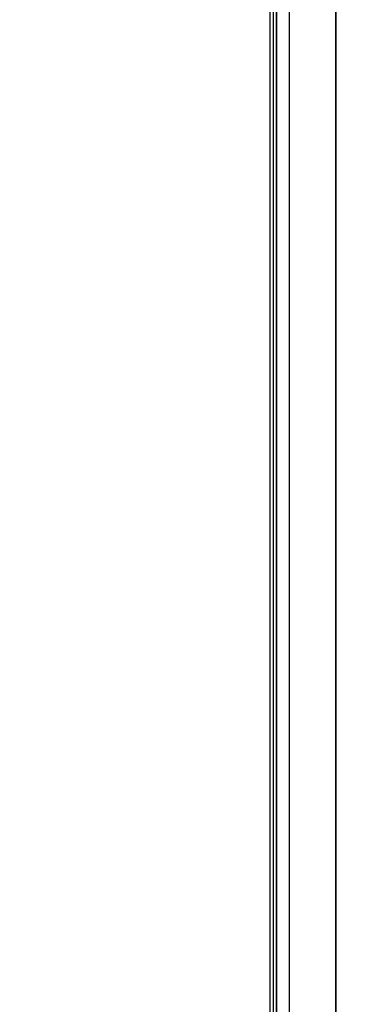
# Model space of a CAD drawing. Header units: millimetres. Extents: x -630 to 192, y -7 to 1615.
# Tile 160 of 249: x -541.19 to -536.25, y 1473.69 to 1487.81. Entities that reach past the tile are written whole.
import ezdxf

# ---------------------------------------------------------------- set-up
doc = ezdxf.new("R2010")
doc.units = ezdxf.units.MM
doc.header["$MEASUREMENT"] = 0
doc.layers.add('OVIDIO 160x80x72h', color=7, linetype='Continuous')

msp = doc.modelspace()

# ---------------------------------------------------------------- linework, layer by layer
at = {"layer": 'OVIDIO 160x80x72h', "extrusion": (-0.045678, 0.114881, 0.992329)}
for points in [[(-34.602, -1559.121), (-34.602, -1452.265)], [(-34.602, -1452.265), (-34.602, -1559.121)], [(-35.058, -1559.121), (-35.058, -1452.265)], [(-35.058, -1452.265), (-35.058, -1559.121)]]:
    msp.add_lwpolyline(points, dxfattribs=at)
at = {"layer": 'OVIDIO 160x80x72h', "extrusion": (0.235702, -0.235702, 0.942809)}
for points in [[(673.436, 1655.46), (673.436, 1550.052)], [(667.893, 1641.834), (667.893, 1537.294)]]:
    msp.add_lwpolyline(points, dxfattribs=at)
at = {"layer": 'OVIDIO 160x80x72h', "extrusion": (1, 0, 0)}
for points in [[(1513.598, 682.102), (1450.349, 682.102)], [(1450.349, 682.102), (1513.598, 682.102)]]:
    msp.add_lwpolyline(points, dxfattribs=at)
at = {"layer": 'OVIDIO 160x80x72h'}
for points in [[(-537.322, 1513.598), (-537.322, 1450.349)], [(-536.651, 1450.349), (-536.651, 1513.598)], [(-536.651, 1513.598), (-536.651, 1450.349)], [(-537.591, 1464.098), (-537.591, 1499.098)], [(-537.546, 1464.098), (-537.546, 1499.098)], [(-537.501, 1499.098), (-537.501, 1464.098)], [(-537.501, 1464.098), (-537.501, 1499.098)]]:
    msp.add_lwpolyline(points, dxfattribs=at)
at = {"layer": 'OVIDIO 160x80x72h', "extrusion": (1, -2.56846e-05, -8.30777e-08)}
for points in [[(1466.088, 680.576), (1497.088, 680.676)], [(1497.088, 680.676), (1466.088, 680.576)], [(1466.091, 679.867), (1497.091, 679.967)], [(1466.093, 679.158), (1497.093, 679.258)], [(1497.093, 679.258), (1466.093, 679.158)]]:
    msp.add_lwpolyline(points, dxfattribs=at)
at = {"layer": 'OVIDIO 160x80x72h', "extrusion": (0.265352, 0.881274, -0.39108)}
msp.add_lwpolyline([(964.184, 1105.478), (922.316, 1051.099)], dxfattribs=at)
at = {"layer": 'OVIDIO 160x80x72h', "extrusion": (0, 1, 0)}
for points in [[(536.651, 681.431), (537.993, 682.102)], [(537.591, 679.106), (537.501, 679.061)], [(537.501, 679.061), (537.414, 679.019), (537.326, 678.979), (537.237, 678.941), (537.146, 678.905), (537.054, 678.871), (536.961, 678.839), (536.867, 678.809), (536.773, 678.782), (536.677, 678.757), (536.58, 678.734), (536.483, 678.714), (536.386, 678.696), (536.287, 678.68), (536.189, 678.667), (536.09, 678.657), (535.991, 678.649), (535.892, 678.643), (535.792, 678.64), (535.693, 678.639), (535.594, 678.641), (535.495, 678.645), (535.396, 678.651), (535.298, 678.66), (535.201, 678.672), (535.104, 678.685), (535.007, 678.702), (534.912, 678.72), (534.817, 678.74), (534.723, 678.763), (534.63, 678.788), (534.538, 678.815), (534.447, 678.844), (534.357, 678.875), (534.268, 678.909), (534.178, 678.945), (534.09, 678.983), (534.001, 679.023), (533.914, 679.066), (533.827, 679.111), (533.741, 679.158), (533.656, 679.208), (533.572, 679.259), (533.49, 679.313), (533.408, 679.369), (533.328, 679.427), (533.249, 679.488), (533.171, 679.55), (533.095, 679.614), (533.021, 679.68), (532.948, 679.748), (532.877, 679.817), (532.808, 679.889), (532.74, 679.962), (532.675, 680.036), (532.611, 680.112), (532.55, 680.19), (532.49, 680.268), (532.433, 680.348), (532.378, 680.429), (532.325, 680.512), (532.274, 680.595), (532.225, 680.679), (532.179, 680.764), (532.135, 680.85)]]:
    msp.add_lwpolyline(points, dxfattribs=at)
at = {"layer": 'OVIDIO 160x80x72h', "extrusion": (-0.000995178, 0.999995, 0.002882)}
msp.add_lwpolyline([(538.596, 674.934), (539.086, 676.352)], dxfattribs=at)

doc.saveas('drawing.dxf')
